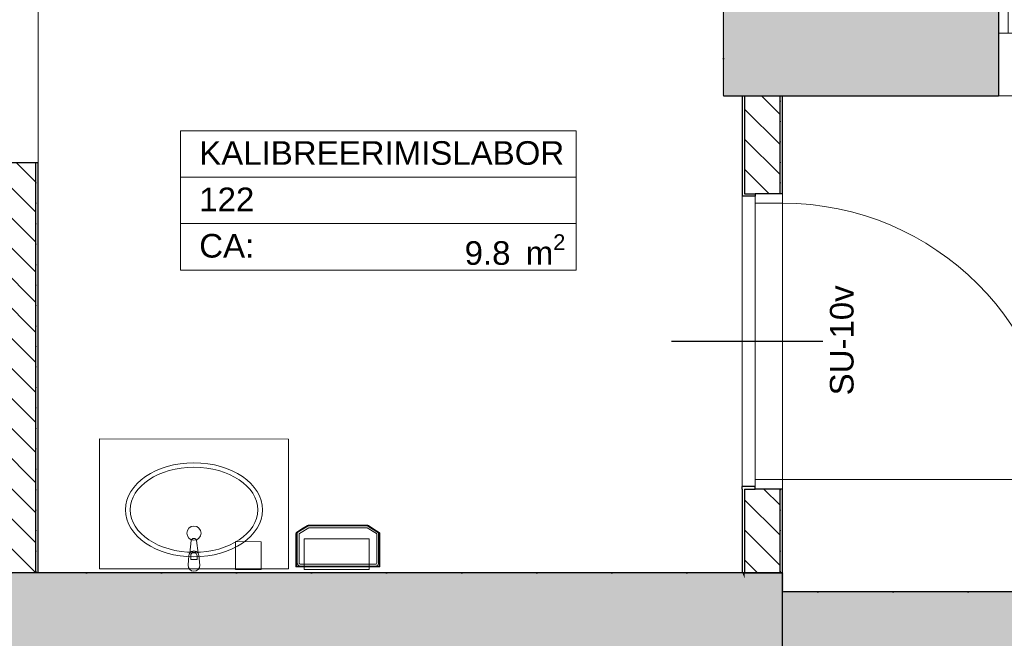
# Model space of a CAD drawing. Header units: millimetres. Extents: x -63554 to 200, y -19084 to 40052.
# Tile 6 of 120: x -53518 to -49351, y 5953 to 8572. Entities that reach past the tile are written whole.
import ezdxf
from ezdxf.enums import TextEntityAlignment as Align

# ---------------------------------------------------------------- set-up
doc = ezdxf.new("R2010")
doc.units = ezdxf.units.MM
doc.header["$MEASUREMENT"] = 0
doc.linetypes.add('Dotted', pattern=[317.499995, 0, -317.499995])
for name, color, linetype in [('1232_Kandvad vaheseinad', 7, 'Continuous'), ('New_014_Ruumi netopind', 7, 'Continuous'), ('New_1311_Vaheseinad', 7, 'Continuous'), ('New_1321_Põranda kattetarindid', 7, 'Continuous'), ('New_Archicad Door Markers', 7, 'Continuous'), ('New_Archicad Doors', 7, 'Continuous'), ('New_SA- santehnika', 7, 'Continuous')]:
    doc.layers.add(name, color=color, linetype=linetype)
for name, color, linetype, lineweight in [('1232_Kandvad vaheseinad_Pen_No__101', 252, 'Continuous', 13), ('1232_Kandvad vaheseinad_Pen_No__41', 7, 'Continuous', 25), ('1311_Vaheseinad_Pen_No__41', 7, 'Continuous', 25), ('New_1311_Vaheseinad_Pen_No__101', 252, 'Continuous', 13), ('New_1311_Vaheseinad_Pen_No__41', 7, 'Continuous', 25), ('New_1321_Põranda kattetarindid_Pen_No__41', 7, 'Continuous', 25), ('New_Archicad Door Markers_Pen_No__20', 1, 'Continuous', 0), ('New_Archicad Door Markers_Pen_No__7', 7, 'Continuous', 35), ('New_Archicad Doors_Pen_No__101', 252, 'Continuous', 13), ('New_Archicad Zone Stamps_Pen_No__1', 7, 'Continuous', 13), ('New_Archicad Zone Stamps_Pen_No__7', 7, 'Continuous', 35), ('New_SA- santehnika_Pen_No__101', 252, 'Continuous', 13)]:
    doc.layers.add(name, color=color, linetype=linetype, lineweight=lineweight)
doc.layers.add('New_Archicad Door Markers_Pen_No__5', color=7, linetype='Continuous', lineweight=25, true_color=0x40a5ff)
doc.styles.add('GENERATED_STYLE_1', font='arial.ttf')
doc.styles.add('GENERATED_STYLE_2', font='arial.ttf')
pattern_1 = [(0, (0, 0), (0, 86.60254), [0, -50]), (0, (25, 43.3), (0, 86.60254), [0, -50])]
pattern_2 = [(315, (0, 0), (63.63961, 63.63961), [])]
pattern_3 = [(135, (0, 0), (63.63961, 63.63961), [])]

# ---------------------------------------------------------------- blocks, each defined once
blk = doc.blocks.new('KALIBREERIMISLABOR_122_29_1', base_point=(-52000.1, 7806.6))
at = {"layer": 'New_Archicad Zone Stamps_Pen_No__1', "color": 7, "linetype": 'Continuous', "lineweight": 13}
for p, q in [((-51163.2, 8101.2), (-52837, 8101.2)), ((-52837, 8101.2), (-52837, 7511.9)), ((-52837, 8101.2), (-51163.2, 8101.2)), ((-52837, 7904.8), (-52837, 8101.2)), ((-51163.2, 7511.9), (-51163.2, 8101.2)), ((-51163.2, 8101.2), (-51163.2, 7904.8)), ((-51163.2, 7904.8), (-52837, 7904.8)), ((-52837, 7904.8), (-51163.2, 7904.8)), ((-52837, 7708.3), (-52837, 7904.8)), ((-51163.2, 7904.8), (-51163.2, 7708.3)), ((-51163.2, 7708.3), (-52837, 7708.3)), ((-52837, 7708.3), (-51163.2, 7708.3)), ((-52837, 7511.9), (-52837, 7708.3)), ((-51163.2, 7708.3), (-51163.2, 7511.9)), ((-52837, 7511.9), (-51163.2, 7511.9)), ((-51163.2, 7511.9), (-52837, 7511.9))]:
    blk.add_line(p, q, dxfattribs=at)
at = {"layer": 'New_Archicad Zone Stamps_Pen_No__7', "color": 7, "lineweight": 35, "insert": (-51635.1, 7663.1), "char_height": 100, "attachment_point": 1, "style": 'GENERATED_STYLE_2'}
blk.add_mtext('\\A1;{\\pql;\\pt0,350;\\fArial|b0|i0|c0|p0;\\W1.000000;9.8\\fArial|b0|i0|c0|p0;\\W1.000000;\\A1{\\H.66x;\\S^  ;}\\fArial|b0|i0|c0|p0;\\W1.000000; m\\fArial|b0|i0|c0|p0;\\W1.000000;\\A1{\\H.66x;\\S2^  ;}}', dxfattribs=at)
at = {"layer": 'New_Archicad Zone Stamps_Pen_No__7', "color": 7, "lineweight": 35, "style": 'GENERATED_STYLE_2'}
for tag, p in [('ROOM_NAME', (-52758.4, 8057.4)), ('DUMMY_861', (-51241.8, 8081.6)), ('DUMMY_862', (-51241.8, 7885.1)), ('ROOM_NUMBER', (-52758.4, 7861)), ('ceilingCode', (-52758.4, 7664.6))]:
    blk.add_attdef(tag, text='', height=100, dxfattribs=at).set_placement(p, align=Align.TOP_LEFT)
blk = doc.blocks.new('Slab_163_1', base_point=(-59270, 6230))
at = {"layer": 'New_1321_Põranda kattetarindid_Pen_No__41', "color": 7, "linetype": 'Dotted', "lineweight": 25, "flags": 128}
blk.add_lwpolyline([(-59270, 6230), (-50807.7, 6230), (-50290, 6230), (-50290, 6150), (-47340, 6150), (-47340, 8250), (-50540, 8250), (-50540, 11749), (-59270, 11699.8)], close=True, dxfattribs=at)
blk = doc.blocks.new('Wall_13_1', base_point=(-56390, 6230))
at = {"layer": '1232_Kandvad vaheseinad_Pen_No__101', "linetype": 'Continuous', "lineweight": 0, "true_color": 0x4c4c4c}
for points in [[(-56390, 5830), (-50290, 5830), (-50290, 6230), (-56390, 6230)], [(-50460, 6230), (-50450, 6206.5), (-50450, 6230)], [(-50450, 6230), (-50450, 6206.5), (-50300, 5853.5), (-50300, 6230)], [(-50290, 6230), (-50300, 6230), (-50300, 5853.5), (-50290, 5830)], [(-50290, 6230), (-50290, 6150), (-50285, 6150), (-50285, 6230)]]:
    blk.add_hatch(color=251, dxfattribs=at).paths.add_polyline_path(points)
at = {"layer": '1232_Kandvad vaheseinad_Pen_No__41', "color": 7, "linetype": 'Continuous', "lineweight": 25, "flags": 128}
blk.add_lwpolyline([(-50290, 6230), (-56390, 6230)], dxfattribs=at)
at = {"layer": '1311_Vaheseinad_Pen_No__41', "color": 7, "linetype": 'Continuous', "lineweight": 25}
for p, q in [((-50450, 6230), (-50460, 6230)), ((-50450, 6230), (-50300, 6230)), ((-50300, 6230), (-50290, 6230))]:
    blk.add_line(p, q, dxfattribs=at)
at = {"layer": '1311_Vaheseinad_Pen_No__41', "color": 7, "linetype": 'Continuous', "lineweight": 25, "flags": 128}
blk.add_lwpolyline([(-50290, 5830), (-50290, 6230)], dxfattribs=at)
blk = doc.blocks.new('Wall_34_1', base_point=(-50060, 8250))
at = {"layer": '1232_Kandvad vaheseinad_Pen_No__101', "linetype": 'Continuous', "lineweight": 0, "true_color": 0x4c4c4c}
for points in [[(-50060, 8630), (-50060, 11749.8), (-50540, 11749.8), (-50540, 8630)], [(-50060, 8630), (-50540, 8630), (-50540, 8250), (-50060, 8250)]]:
    blk.add_hatch(color=251, dxfattribs=at).paths.add_polyline_path(points)
at = {"layer": '1232_Kandvad vaheseinad_Pen_No__41', "color": 7, "linetype": 'Continuous', "lineweight": 25}
blk.add_line((-50540, 8250), (-50060, 8250), dxfattribs=at)
at = {"layer": '1232_Kandvad vaheseinad_Pen_No__41', "color": 7, "linetype": 'Continuous', "lineweight": 25, "flags": 128}
for points in [[(-50540, 11749.8), (-50540, 8630)], [(-50060, 8630), (-50060, 11749.8)]]:
    blk.add_lwpolyline(points, dxfattribs=at)
blk = doc.blocks.new('D Marker 26_12')
at = {"layer": 'New_Archicad Door Markers_Pen_No__5', "color": 161, "linetype": 'Continuous', "lineweight": 25, "true_color": 0x40a5ff}
blk.add_line((0, -341.4), (0, 300), dxfattribs=at)
at = {"layer": 'New_Archicad Door Markers_Pen_No__7', "color": 7, "lineweight": 35, "insert": (-228.6, -472.4), "char_height": 100, "attachment_point": 7, "style": 'GENERATED_STYLE_1'}
blk.add_mtext('\\A1;{\\pql;\\pt0;\\fArial|b0|i0|c0|p0;\\W1.000000;SU-10v\\fArial|b0|i0|c0|p0;\\W1.000000;\\fArial|b0|i0|c0|p0;\\W1.000000;\\fArial|b0|i0|c0|p0;\\W1.000000;}', dxfattribs=at)
blk = doc.blocks.new('Door 26[17]_1')
at = {"layer": 'New_Archicad Doors_Pen_No__101', "color": 252, "linetype": 'Continuous', "lineweight": 13}
for p, q in [((-50460, 7834.8), (-50460, 7824.8)), ((-50405, 7834.8), (-50405, 7794.8)), ((-50290, 7834.8), (-50405, 7834.8)), ((-50300, 7834.8), (-50405, 7834.8)), ((-50300, 7834.8), (-50405, 7834.8)), ((-50290, 7834.8), (-50300, 7834.8)), ((-50290, 7834.8), (-50300, 7834.8)), ((-50290, 7794.8), (-50290, 7834.8)), ((-50405, 7824.8), (-50460, 7824.8)), ((-50405, 6624.8), (-50405, 7794.8)), ((-50405, 7794.8), (-50290, 7794.8)), ((-50290, 7794.8), (-50290, 6624.8)), ((-50460, 6584.8), (-50460, 6594.8)), ((-50405, 6594.8), (-50460, 6594.8)), ((-50290, 6624.8), (-50405, 6624.8)), ((-50405, 6624.8), (-50405, 6584.8)), ((-50405, 6584.8), (-50290, 6584.8)), ((-50300, 6584.8), (-50405, 6584.8)), ((-50300, 6584.8), (-50405, 6584.8)), ((-50290, 6584.8), (-50300, 6584.8)), ((-50290, 6584.8), (-50300, 6584.8)), ((-50290, 6584.8), (-50290, 6624.8)), ((-50290, 6624.8), (-49120, 6624.8))]:
    blk.add_line(p, q, dxfattribs=at)
blk.add_arc((-50290, 6624.8), 1170, 0, 90, dxfattribs=at)
at = {"layer": 'New_Archicad Door Markers', "color": 161, "lineweight": 25, "true_color": 0x40a5ff, "zscale": 1000, "rotation": 90}
blk.add_blockref('D Marker 26_12', (-50460, 7209.8), dxfattribs=at)
blk = doc.blocks.new('Wall_54_1', base_point=(-50290, 6230))
at = {"layer": 'New_1311_Vaheseinad_Pen_No__101', "linetype": 'Continuous', "lineweight": 13}
h = blk.add_hatch(dxfattribs=at)
h.set_pattern_fill('PLASTER_0001', color=252, style=0, pattern_type=2)
h.set_pattern_definition(pattern_1)
h.paths.add_polyline_path([(-50460, 8250), (-50450, 8249.7), (-50450, 8250)])
h = blk.add_hatch(dxfattribs=at)
h.set_pattern_fill('PLASTER_0001', color=252, style=0, pattern_type=2)
h.set_pattern_definition(pattern_1)
h.paths.add_polyline_path([(-50450, 8250), (-50460, 8250), (-50460, 7834.8), (-50450, 7834.8)])
h = blk.add_hatch(dxfattribs=at)
h.set_pattern_fill('MASONRY_BLOCK_0001', color=252, style=0, pattern_type=2)
h.set_pattern_definition(pattern_2)
h.paths.add_polyline_path([(-50300, 8250), (-50450, 8250), (-50450, 8249.7), (-50300, 8245.3)])
h = blk.add_hatch(dxfattribs=at)
h.set_pattern_fill('MASONRY_BLOCK_0001', color=252, style=0, pattern_type=2)
h.set_pattern_definition(pattern_2)
h.paths.add_polyline_path([(-50450, 8250), (-50450, 7834.8), (-50405, 7834.8), (-50300, 7834.8), (-50300, 8250)])
h = blk.add_hatch(dxfattribs=at)
h.set_pattern_fill('PLASTER_0001', color=252, style=0, pattern_type=2)
h.set_pattern_definition(pattern_1)
h.paths.add_polyline_path([(-50300, 8250), (-50300, 8245.3), (-50290, 8245), (-50290, 8250)])
h = blk.add_hatch(dxfattribs=at)
h.set_pattern_fill('PLASTER_0001', color=252, style=0, pattern_type=2)
h.set_pattern_definition(pattern_1)
h.paths.add_polyline_path([(-50300, 8250), (-50300, 7834.8), (-50290, 7834.8), (-50290, 8250)])
h = blk.add_hatch(dxfattribs=at)
h.set_pattern_fill('PLASTER_0001', color=252, style=0, pattern_type=2)
h.set_pattern_definition(pattern_1)
h.paths.add_polyline_path([(-50460, 7834.8), (-50460, 7824.8), (-50405, 7824.8), (-50405, 7834.8), (-50450, 7834.8)])
h = blk.add_hatch(dxfattribs=at)
h.set_pattern_fill('PLASTER_0001', color=252, style=0, pattern_type=2)
h.set_pattern_definition(pattern_1)
h.paths.add_polyline_path([(-50460, 6594.8), (-50460, 6584.8), (-50450, 6584.8), (-50405, 6584.8), (-50405, 6594.8)])
h = blk.add_hatch(dxfattribs=at)
h.set_pattern_fill('PLASTER_0001', color=252, style=0, pattern_type=2)
h.set_pattern_definition(pattern_1)
h.paths.add_polyline_path([(-50460, 6230), (-50450, 6230), (-50450, 6584.8), (-50460, 6584.8)])
h = blk.add_hatch(dxfattribs=at)
h.set_pattern_fill('MASONRY_BLOCK_0001', color=252, style=0, pattern_type=2)
h.set_pattern_definition(pattern_2)
h.paths.add_polyline_path([(-50450, 6584.8), (-50450, 6230), (-50300, 6230), (-50300, 6584.8), (-50405, 6584.8)])
h = blk.add_hatch(dxfattribs=at)
h.set_pattern_fill('PLASTER_0001', color=252, style=0, pattern_type=2)
h.set_pattern_definition(pattern_1)
h.paths.add_polyline_path([(-50300, 6584.8), (-50300, 6230), (-50290, 6230), (-50290, 6584.8)])
at = {"layer": '1311_Vaheseinad_Pen_No__41', "color": 7, "linetype": 'Continuous', "lineweight": 25}
for p, q in [((-50450, 6230), (-50460, 6230)), ((-50450, 6230), (-50300, 6230)), ((-50300, 6230), (-50290, 6230))]:
    blk.add_line(p, q, dxfattribs=at)
at = {"layer": 'New_1311_Vaheseinad_Pen_No__41', "color": 7, "linetype": 'Continuous', "lineweight": 25}
for p, q in [((-50450, 8250), (-50450, 7834.8)), ((-50300, 7834.8), (-50300, 8250)), ((-50460, 7834.8), (-50460, 7824.8)), ((-50450, 7834.8), (-50405, 7834.8)), ((-50405, 7834.8), (-50405, 7824.8)), ((-50300, 7834.8), (-50405, 7834.8)), ((-50290, 7834.8), (-50300, 7834.8)), ((-50405, 7824.8), (-50460, 7824.8)), ((-50405, 6594.8), (-50460, 6594.8)), ((-50460, 6584.8), (-50460, 6594.8)), ((-50450, 6584.8), (-50450, 6230)), ((-50450, 6584.8), (-50405, 6584.8)), ((-50405, 6584.8), (-50405, 6594.8)), ((-50300, 6584.8), (-50405, 6584.8)), ((-50300, 6230), (-50300, 6584.8)), ((-50290, 6584.8), (-50300, 6584.8))]:
    blk.add_line(p, q, dxfattribs=at)
at = {"layer": 'New_1311_Vaheseinad_Pen_No__41', "color": 7, "linetype": 'Continuous', "lineweight": 25, "flags": 128}
for points in [[(-50460, 8250), (-50450, 8250)], [(-50460, 8250), (-50460, 7834.8)], [(-50450, 8250), (-50300, 8250)], [(-50300, 8250), (-50290, 8250)], [(-50290, 7834.8), (-50290, 8250)], [(-50460, 6584.8), (-50460, 6230)], [(-50290, 6230), (-50290, 6584.8)]]:
    blk.add_lwpolyline(points, dxfattribs=at)
at = {"layer": 'New_Archicad Doors', "color": 252, "linetype": 'Continuous', "lineweight": 13}
blk.add_blockref('Door 26[17]_1', (0, 0), dxfattribs=at)
blk = doc.blocks.new('Simple Door Opening[18]_1')
at = {"layer": 'New_Archicad Doors_Pen_No__101', "color": 252, "linetype": 'Continuous', "lineweight": 13}
for p, q in [((-53600, 9466), (-53610, 9466)), ((-53450, 9466), (-53600, 9466)), ((-53440, 9466), (-53450, 9466)), ((-53600, 7966), (-53610, 7966)), ((-53450, 7966), (-53600, 7966)), ((-53440, 7966), (-53450, 7966))]:
    blk.add_line(p, q, dxfattribs=at)
blk = doc.blocks.new('Wall_55_1', base_point=(-53610, 11731.7))
at = {"layer": 'New_1311_Vaheseinad_Pen_No__101', "linetype": 'Continuous', "lineweight": 13}
h = blk.add_hatch(dxfattribs=at)
h.set_pattern_fill('PLASTER_0001', color=252, style=0, pattern_type=2)
h.set_pattern_definition(pattern_1)
h.paths.add_polyline_path([(-53600, 11731.7), (-53610, 11731.7), (-53610, 11726.7), (-53600, 11727)])
h = blk.add_hatch(dxfattribs=at)
h.set_pattern_fill('PLASTER_0001', color=252, style=0, pattern_type=2)
h.set_pattern_definition(pattern_1)
h.paths.add_polyline_path([(-53610, 11731.7), (-53610, 9466), (-53600, 9466), (-53600, 11731.7)])
h = blk.add_hatch(dxfattribs=at)
h.set_pattern_fill('MASONRY_BLOCK_0001', color=252, style=0, pattern_type=2)
h.set_pattern_definition(pattern_3)
h.paths.add_polyline_path([(-53450, 11732.6), (-53600, 11731.7), (-53600, 11727), (-53450, 11732.3)])
h = blk.add_hatch(dxfattribs=at)
h.set_pattern_fill('MASONRY_BLOCK_0001', color=252, style=0, pattern_type=2)
h.set_pattern_definition(pattern_3)
h.paths.add_polyline_path([(-53600, 11731.7), (-53600, 9466), (-53450, 9466), (-53450, 11732.6)])
h = blk.add_hatch(dxfattribs=at)
h.set_pattern_fill('PLASTER_0001', color=252, style=0, pattern_type=2)
h.set_pattern_definition(pattern_1)
h.paths.add_polyline_path([(-53450, 11732.6), (-53450, 11732.3), (-53440, 11732.6)])
h = blk.add_hatch(dxfattribs=at)
h.set_pattern_fill('PLASTER_0001', color=252, style=0, pattern_type=2)
h.set_pattern_definition(pattern_1)
h.paths.add_polyline_path([(-53450, 11732.6), (-53450, 9466), (-53440, 9466), (-53440, 11732.6)])
h = blk.add_hatch(dxfattribs=at)
h.set_pattern_fill('PLASTER_0001', color=252, style=0, pattern_type=2)
h.set_pattern_definition(pattern_1)
h.paths.add_polyline_path([(-53610, 6230), (-53600, 6230), (-53600, 7966), (-53610, 7966)])
h = blk.add_hatch(dxfattribs=at)
h.set_pattern_fill('MASONRY_BLOCK_0001', color=252, style=0, pattern_type=2)
h.set_pattern_definition(pattern_3)
h.paths.add_polyline_path([(-53600, 6230), (-53450, 6230), (-53450, 7966), (-53600, 7966)])
h = blk.add_hatch(dxfattribs=at)
h.set_pattern_fill('PLASTER_0001', color=252, style=0, pattern_type=2)
h.set_pattern_definition(pattern_1)
h.paths.add_polyline_path([(-53450, 6230), (-53440, 6230), (-53440, 7966), (-53450, 7966)])
at = {"layer": 'New_1311_Vaheseinad_Pen_No__41', "color": 7, "linetype": 'Continuous', "lineweight": 25}
for p, q in [((-53600, 11731.7), (-53600, 9466)), ((-53450, 9466), (-53450, 11732.6)), ((-53600, 9466), (-53610, 9466)), ((-53450, 9466), (-53600, 9466)), ((-53440, 9466), (-53450, 9466)), ((-53600, 7966), (-53610, 7966)), ((-53600, 7966), (-53600, 6230)), ((-53450, 7966), (-53600, 7966)), ((-53450, 6230), (-53450, 7966)), ((-53440, 7966), (-53450, 7966))]:
    blk.add_line(p, q, dxfattribs=at)
at = {"layer": 'New_1311_Vaheseinad_Pen_No__41', "color": 7, "linetype": 'Continuous', "lineweight": 25, "flags": 128}
for points in [[(-53610, 11731.7), (-53610, 9466)], [(-53600, 11731.7), (-53610, 11731.7)], [(-53450, 11732.6), (-53600, 11731.7)], [(-53440, 11732.6), (-53450, 11732.6)], [(-53440, 9736), (-53440, 11732.6)], [(-53440, 9576), (-53440, 9726)], [(-53440, 9466), (-53440, 9566)], [(-53610, 7966), (-53610, 6230)], [(-53440, 6230), (-53440, 7966)], [(-53600, 6230), (-53610, 6230)], [(-53450, 6230), (-53600, 6230)], [(-53440, 6230), (-53450, 6230)]]:
    blk.add_lwpolyline(points, dxfattribs=at)
at = {"layer": 'New_Archicad Doors', "color": 252, "linetype": 'Continuous', "lineweight": 13}
blk.add_blockref('Simple Door Opening[18]_1', (0, 0), dxfattribs=at)
blk = doc.blocks.new('D Marker 26_21')
at = {"layer": 'New_Archicad Door Markers_Pen_No__5', "color": 161, "linetype": 'Continuous', "lineweight": 25, "true_color": 0x40a5ff}
blk.add_line((-13.9, 171.4), (-13.9, -620), dxfattribs=at)
at = {"layer": 'New_Archicad Door Markers_Pen_No__20', "color": 1, "lineweight": 0, "insert": (-324, 360.5), "char_height": 100, "attachment_point": 7, "style": 'GENERATED_STYLE_2'}
blk.add_mtext('\\A1;{\\pql;\\pt0;\\fArial|b0|i0|c0|p0;\\W1.000000;EI30/Sa\\fArial|b0|i0|c0|p0;\\W1.000000;\\fArial|b0|i0|c0|p0;\\H0.666667x;\\W1.000000;\\fArial|b0|i0|c0|p0;\\H1.500000x;\\W1.000000;}', dxfattribs=at)
at = {"layer": 'New_Archicad Door Markers_Pen_No__7', "color": 7, "lineweight": 35, "insert": (-288.3, 172), "char_height": 100, "attachment_point": 7, "style": 'GENERATED_STYLE_1'}
blk.add_mtext('\\A1;{\\pql;\\pt0;\\fArial|b0|i0|c0|p0;\\W1.000000;TSU-04p\\fArial|b0|i0|c0|p0;\\W1.000000;\\fArial|b0|i0|c0|p0;\\W1.000000;\\fArial|b0|i0|c0|p0;\\W1.000000;}', dxfattribs=at)
blk = doc.blocks.new('Door 26[35]_1')
at = {"layer": 'New_Archicad Doors_Pen_No__101', "color": 252, "linetype": 'Continuous', "lineweight": 13}
for p, q in [((-49260, 6150), (-49260, 6970)), ((-49300, 6150), (-49260, 6150)), ((-49300, 6035), (-49300, 6150)), ((-49300, 6150), (-49300, 6035)), ((-49300, 6150), (-49300, 6035)), ((-49260, 6150), (-49260, 6035)), ((-48440, 6035), (-48440, 6150)), ((-48440, 6150), (-48400, 6150)), ((-48400, 6150), (-48400, 6035)), ((-48400, 6150), (-48400, 6035)), ((-48400, 6150), (-48400, 6035)), ((-49260, 6035), (-49300, 6035)), ((-49300, 6035), (-49300, 5830)), ((-48400, 6035), (-48440, 6035)), ((-48400, 6035), (-48400, 5830))]:
    blk.add_line(p, q, dxfattribs=at)
blk.add_arc((-49260, 6150), 820, 0, 90, dxfattribs=at)
at = {"layer": 'New_Archicad Door Markers', "color": 161, "lineweight": 25, "true_color": 0x40a5ff, "zscale": 1000}
blk.add_blockref('D Marker 26_21', (-48850, 6150), dxfattribs=at)
blk = doc.blocks.new('Wall_166_1', base_point=(-50290, 6150))
at = {"layer": '1232_Kandvad vaheseinad_Pen_No__101', "linetype": 'Continuous', "lineweight": 0, "true_color": 0x4c4c4c}
for points in [[(-50285, 6150), (-50290, 6150), (-50290, 5830)], [(-50285, 6150), (-50290, 5830), (-49300, 5830), (-49300, 6150)], [(-48140, 6150), (-48400, 6150), (-48400, 5830), (-48140, 5830)]]:
    blk.add_hatch(color=251, dxfattribs=at).paths.add_polyline_path(points)
at = {"layer": '1232_Kandvad vaheseinad_Pen_No__41', "color": 7, "linetype": 'Continuous', "lineweight": 25}
for p, q in [((-49300, 6150), (-49300, 6035)), ((-48400, 6150), (-48400, 6035)), ((-49300, 6035), (-49300, 5830)), ((-48400, 6035), (-48400, 5830))]:
    blk.add_line(p, q, dxfattribs=at)
at = {"layer": '1232_Kandvad vaheseinad_Pen_No__41', "color": 7, "linetype": 'Continuous', "lineweight": 25, "flags": 128}
for points in [[(-49300, 6150), (-50285, 6150)], [(-48140, 6150), (-48400, 6150)], [(-48140, 6150), (-48140, 5830)], [(-50290, 5830), (-49300, 5830)], [(-48400, 5830), (-48140, 5830)]]:
    blk.add_lwpolyline(points, dxfattribs=at)
at = {"layer": 'New_Archicad Doors', "color": 252, "linetype": 'Continuous', "lineweight": 13}
blk.add_blockref('Door 26[35]_1', (0, 0), dxfattribs=at)
blk = doc.blocks.new('Wall_168_1', base_point=(-49375, 8250))
at = {"layer": '1232_Kandvad vaheseinad_Pen_No__101', "linetype": 'Continuous', "lineweight": 0, "true_color": 0x4c4c4c}
for points in [[(-50540, 8250), (-50540, 8630), (-50545, 8630), (-50545, 8250)], [(-50060, 8250), (-49375, 8250), (-49375, 8630), (-50060, 8630)]]:
    blk.add_hatch(color=251, dxfattribs=at).paths.add_polyline_path(points)
at = {"layer": '1232_Kandvad vaheseinad_Pen_No__41', "color": 7, "linetype": 'Continuous', "lineweight": 25, "flags": 128}
for points in [[(-49375, 8630), (-50060, 8630)], [(-50540, 8250), (-49375, 8250)]]:
    blk.add_lwpolyline(points, dxfattribs=at)
blk = doc.blocks.new('D Marker 26_22')
at = {"layer": 'New_Archicad Door Markers_Pen_No__5', "color": 161, "linetype": 'Continuous', "lineweight": 25, "true_color": 0x40a5ff}
blk.add_line((0, -551.4), (0, 300), dxfattribs=at)
at = {"layer": 'New_Archicad Door Markers_Pen_No__20', "color": 1, "lineweight": 0, "insert": (271.6, -795.1), "char_height": 100, "attachment_point": 7, "rotation": 180, "style": 'GENERATED_STYLE_2'}
blk.add_mtext('\\A1;{\\pql;\\pt0;\\fArial|b0|i0|c0|p0;\\W1.000000;EI30/Sa\\fArial|b0|i0|c0|p0;\\W1.000000;\\fArial|b0|i0|c0|p0;\\H0.666667x;\\W1.000000;\\fArial|b0|i0|c0|p0;\\H1.500000x;\\W1.000000;}', dxfattribs=at)
at = {"layer": 'New_Archicad Door Markers_Pen_No__7', "color": 7, "lineweight": 35, "insert": (274.4, -552), "char_height": 100, "attachment_point": 7, "rotation": 180, "style": 'GENERATED_STYLE_1'}
blk.add_mtext('\\A1;{\\pql;\\pt0;\\fArial|b0|i0|c0|p0;\\W1.000000;TSU-05p\\fArial|b0|i0|c0|p0;\\W1.000000;\\fArial|b0|i0|c0|p0;\\W1.000000;\\fArial|b0|i0|c0|p0;\\W1.000000;}', dxfattribs=at)
blk = doc.blocks.new('Door 26[36]_1')
at = {"layer": 'New_Archicad Doors_Pen_No__101', "color": 252, "linetype": 'Continuous', "lineweight": 13}
for p, q in [((-49335, 8630), (-49335, 9400)), ((-49375, 8630), (-49335, 8630)), ((-49375, 8515), (-49375, 8630)), ((-49375, 8630), (-49375, 8515)), ((-49375, 8630), (-49375, 8515)), ((-48565, 8630), (-49335, 8630)), ((-49335, 8630), (-49335, 8515)), ((-48565, 8515), (-48565, 8630)), ((-48565, 8630), (-48525, 8630)), ((-48525, 8630), (-48525, 8515)), ((-48525, 8630), (-48525, 8515)), ((-48525, 8630), (-48525, 8515)), ((-49335, 8515), (-49375, 8515)), ((-49375, 8515), (-49375, 8250)), ((-49335, 8515), (-48565, 8515)), ((-48525, 8515), (-48565, 8515)), ((-48525, 8515), (-48525, 8250))]:
    blk.add_line(p, q, dxfattribs=at)
blk.add_arc((-49335, 8630), 770, 0, 90, dxfattribs=at)
at = {"layer": 'New_Archicad Door Markers', "color": 161, "lineweight": 25, "true_color": 0x40a5ff, "zscale": 1000, "rotation": 180}
blk.add_blockref('D Marker 26_22', (-48950, 8250), dxfattribs=at)
blk = doc.blocks.new('Wall_169_1', base_point=(-48525, 8250))
at = {"layer": '1232_Kandvad vaheseinad_Pen_No__41', "color": 7, "linetype": 'Continuous', "lineweight": 25}
for p, q in [((-49375, 8630), (-49375, 8515)), ((-48525, 8630), (-48525, 8515)), ((-49375, 8515), (-49375, 8250)), ((-48525, 8515), (-48525, 8250))]:
    blk.add_line(p, q, dxfattribs=at)
at = {"layer": 'New_Archicad Doors', "color": 252, "linetype": 'Continuous', "lineweight": 13}
blk.add_blockref('Door 26[36]_1', (0, 0), dxfattribs=at)
blk = doc.blocks.new('Basin Cabinet 26[175]_1', base_point=(-53180.6, 6797))
at = {"layer": 'New_SA- santehnika_Pen_No__101', "color": 252, "linetype": 'Continuous', "lineweight": 13}
for p, q in [((-53180.6, 6797), (-53180.9, 6247)), ((-53180.6, 6797), (-52380.6, 6796.5)), ((-52380.6, 6796.5), (-52380.9, 6246.5)), ((-52794.5, 6301.5), (-52794.5, 6286.7)), ((-52767.3, 6286.6), (-52767.3, 6301.5)), ((-52794.5, 6286.7), (-52767.3, 6286.6)), ((-53180.9, 6247), (-52380.9, 6246.5))]:
    blk.add_line(p, q, dxfattribs=at)
at = {"layer": 'New_SA- santehnika_Pen_No__101', "color": 252, "linetype": 'Continuous', "lineweight": 13, "flags": 128}
blk.add_lwpolyline([(-52805.9, 6261.8), (-52801.9, 6303.7, -0.12102), (-52798.6, 6313.2), (-52791.9, 6366.1, -0.882566), (-52769.7, 6366.1), (-52763.1, 6313.2, -0.12102), (-52759.9, 6303.7), (-52755.9, 6261.7, -1)], format="xyb", close=True, dxfattribs=at)
at = {"layer": 'New_SA- santehnika_Pen_No__101', "color": 252, "linetype": 'Continuous', "lineweight": 13}
blk.add_circle((-52780.8, 6397.9), 30, dxfattribs=at)
for centre, radius, start, end in [((-52780.9, 6301.8), 21.1, 32.7334, 147.1914), ((-52780.9, 6301.5), 13.6, 359.9624, 179.9624)]:
    blk.add_arc(centre, radius, start, end, dxfattribs=at)
for major_axis, ratio in [((-290, 0.2), 0.686667), ((-270, 0.2), 0.666667)]:
    blk.add_ellipse((-52780.8, 6496.7), major_axis=major_axis, ratio=ratio, dxfattribs=at)
blk = doc.blocks.new('katrin_bin_25_litre_steel[261]_1', base_point=(-52171.9, 6341.9))
at = {"layer": 'New_SA- santehnika_Pen_No__101', "color": 252, "linetype": 'Continuous', "lineweight": 13}
for p, q in [((-52346.2, 6399.8), (-52299.7, 6429.3)), ((-52346.2, 6399.8), (-52299.7, 6429.3)), ((-52299.2, 6427.7), (-52341.1, 6401.5)), ((-52299.2, 6427.7), (-52341.1, 6401.5)), ((-52334.6, 6396.3), (-52295, 6421)), ((-52334.6, 6396.3), (-52295, 6421)), ((-52330.5, 6408.6), (-52299.1, 6428.5)), ((-52330.5, 6408.6), (-52299.1, 6428.5)), ((-52300.3, 6430.2), (-52323.5, 6415.5)), ((-52300.3, 6430.2), (-52323.5, 6415.5)), ((-52323, 6414.8), (-52299.8, 6429.4)), ((-52323, 6414.8), (-52299.8, 6429.4)), ((-52300.3, 6430.2), (-52297.7, 6431.3)), ((-52300.3, 6430.2), (-52297.7, 6431.3)), ((-52297.5, 6430.4), (-52299.8, 6429.4)), ((-52297.5, 6430.4), (-52299.8, 6429.4)), ((-52299.7, 6429.3), (-52297.6, 6430.3)), ((-52299.7, 6429.3), (-52297.6, 6430.3)), ((-52299.2, 6427.7), (-52297.2, 6428.6)), ((-52299.2, 6427.7), (-52297.2, 6428.6)), ((-52299.1, 6428.5), (-52295.4, 6429.8)), ((-52299.1, 6428.5), (-52295.4, 6429.8)), ((-52299.1, 6428.5), (-52299.1, 6428.5)), ((-52299.1, 6428.5), (-52299.1, 6428.5)), ((-52297.7, 6431.3), (-52295, 6431.7)), ((-52297.7, 6431.3), (-52295, 6431.7)), ((-52297.6, 6430.3), (-52295.4, 6430.6)), ((-52297.6, 6430.3), (-52295.4, 6430.6)), ((-52295, 6430.8), (-52297.5, 6430.4)), ((-52295, 6430.8), (-52297.5, 6430.4)), ((-52297.2, 6428.6), (-52295, 6428.9)), ((-52297.2, 6428.6), (-52295, 6428.9)), ((-52295, 6429.7), (-52295.9, 6429.6)), ((-52295, 6429.7), (-52295.9, 6429.6)), ((-52295.4, 6430.6), (-52047.5, 6430.4)), ((-52295.4, 6430.6), (-52047.5, 6430.4)), ((-52047.5, 6429.4), (-52295.4, 6429.8)), ((-52047.5, 6429.4), (-52295.4, 6429.8)), ((-52264.1, 6431.7), (-52295, 6431.7)), ((-52264.1, 6431.7), (-52295, 6431.7)), ((-52295, 6430.8), (-52264.1, 6430.8)), ((-52295, 6430.8), (-52264.1, 6430.8)), ((-52183.5, 6429.6), (-52295, 6429.7)), ((-52183.5, 6429.6), (-52295, 6429.7)), ((-52048, 6428.7), (-52295, 6428.9)), ((-52048, 6428.7), (-52295, 6428.9)), ((-52295, 6421), (-52048, 6420.8)), ((-52295, 6421), (-52048, 6420.8)), ((-52233.2, 6431.6), (-52264.1, 6431.7)), ((-52233.2, 6431.6), (-52264.1, 6431.7)), ((-52264.1, 6430.8), (-52233.2, 6430.7)), ((-52264.1, 6430.8), (-52233.2, 6430.7)), ((-52202.3, 6431.6), (-52233.2, 6431.6)), ((-52202.3, 6431.6), (-52233.2, 6431.6)), ((-52233.2, 6430.7), (-52202.3, 6430.7)), ((-52233.2, 6430.7), (-52202.3, 6430.7)), ((-52171.5, 6431.6), (-52202.3, 6431.6)), ((-52171.5, 6431.6), (-52202.3, 6431.6)), ((-52202.3, 6430.7), (-52171.5, 6430.7)), ((-52202.3, 6430.7), (-52171.5, 6430.7)), ((-52140.6, 6431.6), (-52171.5, 6431.6)), ((-52140.6, 6431.6), (-52171.5, 6431.6)), ((-52171.5, 6430.7), (-52140.6, 6430.7)), ((-52171.5, 6430.7), (-52140.6, 6430.7)), ((-52109.7, 6431.6), (-52140.6, 6431.6)), ((-52109.7, 6431.6), (-52140.6, 6431.6)), ((-52140.6, 6430.7), (-52109.7, 6430.7)), ((-52140.6, 6430.7), (-52109.7, 6430.7)), ((-52078.8, 6431.5), (-52109.7, 6431.6)), ((-52078.8, 6431.5), (-52109.7, 6431.6)), ((-52109.7, 6430.7), (-52078.8, 6430.6)), ((-52109.7, 6430.7), (-52078.8, 6430.6)), ((-52060, 6431.8), (-52089.1, 6431.8)), ((-52089.1, 6431.8), (-52089.1, 6431.6)), ((-52060, 6431.8), (-52089.1, 6431.8)), ((-52089.1, 6431.8), (-52089.1, 6431.6)), ((-52089.1, 6430.6), (-52089.1, 6430.5)), ((-52089.1, 6430.6), (-52089.1, 6430.5)), ((-52089.1, 6430.5), (-52060, 6430.5)), ((-52089.1, 6430.5), (-52060, 6430.5)), ((-52048, 6431.5), (-52078.8, 6431.5)), ((-52048, 6431.5), (-52078.8, 6431.5)), ((-52078.8, 6430.6), (-52048, 6430.6)), ((-52078.8, 6430.6), (-52048, 6430.6)), ((-52060, 6431.5), (-52060, 6431.8)), ((-52060, 6431.5), (-52060, 6431.8)), ((-52060, 6430.5), (-52060, 6430.6)), ((-52060, 6430.5), (-52060, 6430.6)), ((-52048, 6431.5), (-52045.2, 6431.1)), ((-52048, 6431.5), (-52045.2, 6431.1)), ((-52045.4, 6430.3), (-52048, 6430.6)), ((-52045.4, 6430.3), (-52048, 6430.6)), ((-52044.7, 6428.1), (-52048, 6428.7)), ((-52044.7, 6428.1), (-52048, 6428.7)), ((-52048, 6420.8), (-52008.4, 6396)), ((-52048, 6420.8), (-52008.4, 6396)), ((-52047.5, 6430.4), (-52045.3, 6430.1)), ((-52047.5, 6430.4), (-52045.3, 6430.1)), ((-52045.6, 6429.1), (-52047.5, 6429.4)), ((-52045.6, 6429.1), (-52047.5, 6429.4)), ((-52045.6, 6429.1), (-52045.6, 6429.1)), ((-52043.7, 6428.4), (-52045.6, 6429.1)), ((-52045.6, 6429.1), (-52045.6, 6429.1)), ((-52043.7, 6428.4), (-52045.6, 6429.1)), ((-52043.1, 6429.3), (-52045.4, 6430.3)), ((-52043.1, 6429.3), (-52045.4, 6430.3)), ((-52045.3, 6430.1), (-52043.2, 6429.2)), ((-52045.3, 6430.1), (-52043.2, 6429.2)), ((-52045.2, 6431.1), (-52042.6, 6430)), ((-52045.2, 6431.1), (-52042.6, 6430)), ((-52044.7, 6428.1), (-52044.8, 6428.2)), ((-52044.7, 6428.1), (-52044.8, 6428.2)), ((-52001.8, 6401.3), (-52044.7, 6428.1)), ((-52001.8, 6401.3), (-52044.7, 6428.1)), ((-52043.7, 6428.3), (-52044.4, 6428.7)), ((-52043.7, 6428.3), (-52044.4, 6428.7)), ((-52042.4, 6427.6), (-52043.7, 6428.4)), ((-52042.4, 6427.6), (-52043.7, 6428.4)), ((-52030.8, 6420.2), (-52043.7, 6428.3)), ((-52030.8, 6420.2), (-52043.7, 6428.3)), ((-52043.2, 6429.2), (-51996.7, 6399.6)), ((-52043.2, 6429.2), (-51996.7, 6399.6)), ((-52043.1, 6429.3), (-52019.9, 6414.6)), ((-52043.1, 6429.3), (-52019.9, 6414.6)), ((-52019.4, 6415.3), (-52042.6, 6430)), ((-52019.4, 6415.3), (-52042.6, 6430)), ((-52017.2, 6411.5), (-52042.4, 6427.6)), ((-52017.2, 6411.5), (-52042.4, 6427.6)), ((-52349, 6396.7), (-52348.4, 6399.1)), ((-52349, 6396.7), (-52348.4, 6399.1)), ((-52349, 6396.7), (-52349, 6361.5)), ((-52349, 6396.7), (-52349, 6361.5)), ((-52348.4, 6399.1), (-52346.7, 6400.9)), ((-52348.4, 6399.1), (-52346.7, 6400.9)), ((-52347.5, 6398.7), (-52348.1, 6396.7)), ((-52347.5, 6398.7), (-52348.1, 6396.7)), ((-52348.1, 6361.7), (-52348.1, 6396.7)), ((-52348.1, 6361.7), (-52348.1, 6396.7)), ((-52347.7, 6256.8), (-52347.6, 6397.3)), ((-52347.7, 6256.8), (-52347.6, 6397.3)), ((-52347.6, 6397.3), (-52347.2, 6398.7)), ((-52347.6, 6397.3), (-52347.2, 6398.7)), ((-52346.2, 6400.2), (-52347.5, 6398.7)), ((-52346.2, 6400.2), (-52347.5, 6398.7)), ((-52347.2, 6398.7), (-52346.2, 6399.8)), ((-52347.2, 6398.7), (-52346.2, 6399.8)), ((-52323.5, 6415.5), (-52346.7, 6400.9)), ((-52323.5, 6415.5), (-52346.7, 6400.9)), ((-52346.6, 6397.3), (-52346.7, 6258)), ((-52346.6, 6397.3), (-52346.7, 6258)), ((-52346.6, 6397.3), (-52346, 6398.6)), ((-52346.6, 6397.3), (-52346, 6398.6)), ((-52346.2, 6400.2), (-52323, 6414.8)), ((-52346.2, 6400.2), (-52323, 6414.8)), ((-52330.5, 6408.6), (-52346, 6398.6)), ((-52330.5, 6408.6), (-52346, 6398.6)), ((-52344, 6396.4), (-52344.1, 6272.2)), ((-52344, 6396.4), (-52344.1, 6272.2)), ((-52343.2, 6399.3), (-52344, 6396.4)), ((-52343.2, 6399.3), (-52344, 6396.4)), ((-52341.1, 6401.5), (-52343.2, 6399.3)), ((-52341.1, 6401.5), (-52343.2, 6399.3)), ((-52336.1, 6272.2), (-52336, 6393.7)), ((-52336.1, 6272.2), (-52336, 6393.7)), ((-52336, 6393.7), (-52335.6, 6395.2)), ((-52336, 6393.7), (-52335.6, 6395.2)), ((-52335.6, 6395.2), (-52334.6, 6396.3)), ((-52335.6, 6395.2), (-52334.6, 6396.3)), ((-52019.9, 6414.6), (-51996.7, 6400)), ((-52019.9, 6414.6), (-51996.7, 6400)), ((-51996.3, 6400.7), (-52019.4, 6415.3)), ((-51996.3, 6400.7), (-52019.4, 6415.3)), ((-51997.3, 6398.8), (-52017.2, 6411.5)), ((-51997.3, 6398.8), (-52017.2, 6411.5)), ((-52008.4, 6396), (-52007.4, 6395)), ((-52008.4, 6396), (-52007.4, 6395)), ((-52007.4, 6395), (-52007, 6393.5)), ((-52007.4, 6395), (-52007, 6393.5)), ((-52007, 6393.5), (-52007.1, 6272)), ((-52007, 6393.5), (-52007.1, 6272)), ((-51999.7, 6399.1), (-52001.8, 6401.3)), ((-51999.7, 6399.1), (-52001.8, 6401.3)), ((-51999, 6396.2), (-51999.7, 6399.1)), ((-51999, 6396.2), (-51999.7, 6399.1)), ((-51999.1, 6272), (-51999, 6396.2)), ((-51999.1, 6272), (-51999, 6396.2)), ((-51996.5, 6397), (-51997.3, 6398.8)), ((-51996.5, 6397), (-51997.3, 6398.8)), ((-51995.4, 6398.5), (-51996.7, 6400)), ((-51995.4, 6398.5), (-51996.7, 6400)), ((-51996.7, 6399.6), (-51995.7, 6398.5)), ((-51996.7, 6399.6), (-51995.7, 6398.5)), ((-51996.6, 6257.8), (-51996.5, 6397)), ((-51996.6, 6257.8), (-51996.5, 6397)), ((-51996.3, 6400.7), (-51994.6, 6398.9)), ((-51996.3, 6400.7), (-51994.6, 6398.9)), ((-51995.7, 6398.5), (-51995.4, 6397)), ((-51995.7, 6398.5), (-51995.4, 6397)), ((-51995, 6396.5), (-51995.4, 6398.5)), ((-51995, 6396.5), (-51995.4, 6398.5)), ((-51995.4, 6397), (-51995.4, 6256.6)), ((-51995.4, 6397), (-51995.4, 6256.6)), ((-51995, 6396.5), (-51995, 6361.4)), ((-51995, 6396.5), (-51995, 6361.4)), ((-51994.6, 6398.9), (-51994, 6396.5)), ((-51994.6, 6398.9), (-51994, 6396.5)), ((-51994, 6361.2), (-51994, 6396.5)), ((-51994, 6361.2), (-51994, 6396.5)), ((-52349, 6361.5), (-52349, 6326.2)), ((-52349, 6361.5), (-52349, 6326.2)), ((-52348.1, 6326.6), (-52348.1, 6361.7)), ((-52348.1, 6326.6), (-52348.1, 6361.7)), ((-51995, 6361.4), (-51995, 6326.4)), ((-51995, 6361.4), (-51995, 6326.4)), ((-51994, 6326), (-51994, 6361.2)), ((-51994, 6326), (-51994, 6361.2)), ((-52349, 6326.2), (-52349, 6291)), ((-52349, 6326.2), (-52349, 6291)), ((-52348.1, 6291.6), (-52348.1, 6326.6)), ((-52348.1, 6291.6), (-52348.1, 6326.6)), ((-51995, 6326.4), (-51995.1, 6291.3)), ((-51995, 6326.4), (-51995.1, 6291.3)), ((-51994, 6290.7), (-51994, 6326)), ((-51994, 6290.7), (-51994, 6326)), ((-52349, 6291), (-52349.1, 6255.7)), ((-52349, 6291), (-52349.1, 6255.7)), ((-52349.1, 6255.7), (-52313.6, 6255.7)), ((-52349.1, 6255.7), (-52313.6, 6255.7)), ((-52348.2, 6256.5), (-52348.1, 6291.6)), ((-52348.2, 6256.5), (-52348.1, 6291.6)), ((-52313.1, 6256.5), (-52348.2, 6256.5)), ((-52313.1, 6256.5), (-52348.2, 6256.5)), ((-52175.2, 6256.7), (-52347.7, 6256.8)), ((-52175.2, 6256.7), (-52347.7, 6256.8)), ((-52346.7, 6271.1), (-52343, 6267.4)), ((-52346.7, 6271.1), (-52343, 6267.4)), ((-52346.7, 6258), (-52175.2, 6257.9)), ((-52346.7, 6258), (-52175.2, 6257.9)), ((-52344.1, 6272.2), (-52342.7, 6266.1)), ((-52344.1, 6272.2), (-52342.7, 6266.1)), ((-52342.7, 6266.1), (-52338.8, 6261.3)), ((-52342.7, 6266.1), (-52338.8, 6261.3)), ((-52338.8, 6261.3), (-52333.3, 6258.5)), ((-52338.8, 6261.3), (-52333.3, 6258.5)), ((-52335.5, 6269.5), (-52336.1, 6272.2)), ((-52335.5, 6269.5), (-52336.1, 6272.2)), ((-52333.8, 6267.4), (-52335.5, 6269.5)), ((-52333.8, 6267.4), (-52335.5, 6269.5)), ((-52334.8, 6259.3), (-52333.5, 6258)), ((-52334.8, 6259.3), (-52333.5, 6258)), ((-52331.3, 6266.2), (-52333.8, 6267.4)), ((-52331.3, 6266.2), (-52333.8, 6267.4)), ((-52333.3, 6258.5), (-52009.9, 6258.3)), ((-52333.3, 6258.5), (-52009.9, 6258.3)), ((-52011.8, 6266), (-52331.3, 6266.2)), ((-52011.8, 6266), (-52331.3, 6266.2)), ((-52313.6, 6255.7), (-52278.1, 6255.7)), ((-52313.6, 6255.7), (-52278.1, 6255.7)), ((-52277.9, 6256.5), (-52313.1, 6256.5)), ((-52277.9, 6256.5), (-52313.1, 6256.5)), ((-52278.1, 6255.7), (-52242.6, 6255.7)), ((-52278.1, 6255.7), (-52242.6, 6255.7)), ((-52242.7, 6256.5), (-52277.9, 6256.5)), ((-52242.7, 6256.5), (-52277.9, 6256.5)), ((-52207.5, 6256.4), (-52242.7, 6256.5)), ((-52207.5, 6256.4), (-52242.7, 6256.5)), ((-52242.6, 6255.7), (-52207.1, 6255.6)), ((-52242.6, 6255.7), (-52207.1, 6255.6)), ((-52172.5, 6256.4), (-52207.5, 6256.4)), ((-52172.5, 6256.4), (-52207.5, 6256.4)), ((-52207.1, 6255.6), (-52171.6, 6255.6)), ((-52207.1, 6255.6), (-52171.6, 6255.6)), ((-52175.2, 6257.9), (-52175.2, 6256.7)), ((-52175.2, 6257.9), (-52175.2, 6256.7)), ((-52175.2, 6257.6), (-52173, 6257.6)), ((-52175.2, 6257.6), (-52173, 6257.6)), ((-52173, 6257.6), (-52167.7, 6257.6)), ((-52173, 6257.6), (-52167.7, 6257.6)), ((-52170.8, 6256.5), (-52172.5, 6256.4)), ((-52170.8, 6256.5), (-52172.5, 6256.4)), ((-52171.6, 6255.6), (-52135.7, 6255.6)), ((-52171.6, 6255.6), (-52135.7, 6255.6)), ((-52135.8, 6256.5), (-52170.8, 6256.5)), ((-52135.8, 6256.5), (-52170.8, 6256.5)), ((-52167.7, 6256.7), (-52167.7, 6257.9)), ((-52167.7, 6257.9), (-51996.6, 6257.8)), ((-52167.7, 6256.7), (-52167.7, 6257.9)), ((-52167.7, 6257.9), (-51996.6, 6257.8)), ((-51995.4, 6256.6), (-52167.7, 6256.7)), ((-51995.4, 6256.6), (-52167.7, 6256.7)), ((-52100.6, 6256.5), (-52135.8, 6256.5)), ((-52100.6, 6256.5), (-52135.8, 6256.5)), ((-52135.7, 6255.6), (-52100.3, 6255.6)), ((-52135.7, 6255.6), (-52100.3, 6255.6)), ((-52065.3, 6256.4), (-52100.6, 6256.5)), ((-52065.3, 6256.4), (-52100.6, 6256.5)), ((-52100.3, 6255.6), (-52064.9, 6255.5)), ((-52100.3, 6255.6), (-52064.9, 6255.5)), ((-52030.1, 6256.4), (-52065.3, 6256.4)), ((-52030.1, 6256.4), (-52065.3, 6256.4)), ((-52064.9, 6255.5), (-52029.5, 6255.5)), ((-52064.9, 6255.5), (-52029.5, 6255.5)), ((-51995.1, 6256.4), (-52030.1, 6256.4)), ((-51995.1, 6256.4), (-52030.1, 6256.4)), ((-52029.5, 6255.5), (-51994.1, 6255.5)), ((-52029.5, 6255.5), (-51994.1, 6255.5)), ((-52009.3, 6267.2), (-52011.8, 6266)), ((-52009.3, 6267.2), (-52011.8, 6266)), ((-52009.9, 6258.3), (-52004.3, 6261.1)), ((-52009.9, 6258.3), (-52004.3, 6261.1)), ((-52009.6, 6257.8), (-52008.3, 6259.1)), ((-52009.6, 6257.8), (-52008.3, 6259.1)), ((-52007.7, 6269.3), (-52009.3, 6267.2)), ((-52007.7, 6269.3), (-52009.3, 6267.2)), ((-52007.1, 6272), (-52007.7, 6269.3)), ((-52007.1, 6272), (-52007.7, 6269.3)), ((-52004.3, 6261.1), (-52000.4, 6265.9)), ((-52004.3, 6261.1), (-52000.4, 6265.9)), ((-52000.4, 6265.9), (-51999.1, 6272)), ((-52000.4, 6265.9), (-51999.1, 6272)), ((-52000.1, 6267.2), (-51996.5, 6270.8)), ((-52000.1, 6267.2), (-51996.5, 6270.8)), ((-51995.1, 6291.3), (-51995.1, 6256.4)), ((-51995.1, 6291.3), (-51995.1, 6256.4)), ((-51994.1, 6255.5), (-51994, 6290.7)), ((-51994.1, 6255.5), (-51994, 6290.7))]:
    blk.add_line(p, q, dxfattribs=at)
blk = doc.blocks.new('Steel paper towel C_Z folds dispenser DT2106(1)[262]_1', base_point=(-52177.3, 6243.6))
at = {"layer": 'New_SA- santehnika_Pen_No__101', "color": 252, "linetype": 'Continuous', "lineweight": 13, "flags": 128}
blk.add_lwpolyline([(-52039.8, 6243.5), (-52039.7, 6373.5), (-52314.7, 6373.7), (-52314.8, 6243.7)], close=True, dxfattribs=at)
blk = doc.blocks.new('Sanitary_Dispensers_Mediclinics_Liquid-soap-dispenser-Lever-DJP0034x(1)[263]_1', base_point=(-52550.6, 6243.9))
at = {"layer": 'New_SA- santehnika_Pen_No__101', "color": 252, "linetype": 'Continuous', "lineweight": 13, "flags": 128}
blk.add_lwpolyline([(-52605.6, 6243.9), (-52605.6, 6361.9), (-52495.6, 6361.8), (-52495.6, 6243.8)], close=True, dxfattribs=at)

msp = doc.modelspace()

# ---------------------------------------------------------------- linework, layer by layer
at = {"layer": 'New_014_Ruumi netopind', "color": 254, "linetype": 'Continuous', "lineweight": 0, "true_color": 0xfdf2d0, "flags": 128}
for points in [[(-50460, 6230), (-50460, 8250), (-50540, 8250), (-50540, 8630), (-50540, 9566), (-53440, 9566), (-53440, 6230)], [(-47340, 6150), (-47340, 8250), (-50290, 8250), (-50290, 6150), (-48140, 6150)]]:
    msp.add_lwpolyline(points, close=True, dxfattribs=at)

# ---------------------------------------------------------------- block references
at = {"layer": '1232_Kandvad vaheseinad', "color": 7, "lineweight": 25}
for name, p in [('Wall_34_1', (-50060, 8250)), ('Wall_169_1', (-48525, 8250)), ('Wall_168_1', (-49375, 8250)), ('Wall_166_1', (-50290, 6150)), ('Wall_13_1', (-56390, 6230))]:
    msp.add_blockref(name, p, dxfattribs=at)
at = {"layer": 'New_014_Ruumi netopind', "color": 252, "linetype": 'Continuous', "lineweight": 13}
msp.add_blockref('KALIBREERIMISLABOR_122_29_1', (-52000.1, 7806.6), dxfattribs=at).add_auto_attribs({'ROOM_NAME': 'KALIBREERIMISLABOR', 'ROOM_NUMBER': '122', 'ceilingCode': 'CA: '})
at = {"layer": 'New_1311_Vaheseinad', "color": 7, "lineweight": 25}
for name, p in [('Wall_55_1', (-53610, 11731.7)), ('Wall_54_1', (-50290, 6230))]:
    msp.add_blockref(name, p, dxfattribs=at)
at = {"layer": 'New_1321_Põranda kattetarindid', "color": 7, "linetype": 'Dotted', "lineweight": 25}
msp.add_blockref('Slab_163_1', (-59270, 6230), dxfattribs=at)
at = {"layer": 'New_SA- santehnika', "color": 252, "linetype": 'Continuous', "lineweight": 13}
for name, p in [('Basin Cabinet 26[175]_1', (-53180.6, 6797)), ('katrin_bin_25_litre_steel[261]_1', (-52171.9, 6341.9)), ('Sanitary_Dispensers_Mediclinics_Liquid-soap-dispenser-Lever-DJP0034x(1)[263]_1', (-52550.6, 6243.9)), ('Steel paper towel C_Z folds dispenser DT2106(1)[262]_1', (-52177.3, 6243.6))]:
    msp.add_blockref(name, p, dxfattribs=at)

doc.saveas('drawing.dxf')
